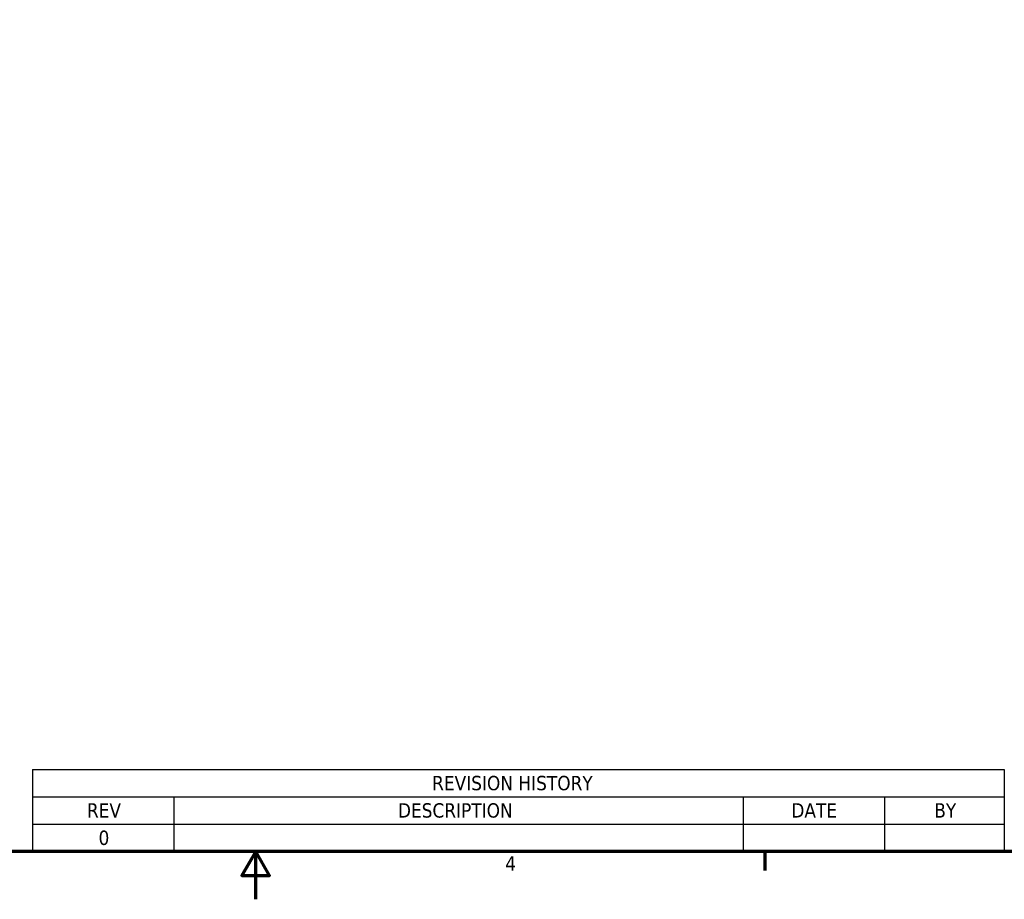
# Model space of a CAD drawing. Header units: inches. Extents: x 1 to 237, y 4 to 150.
# Tile 73 of 209: x 105 to 163, y 4 to 56. Entities that reach past the tile are written whole.
import ezdxf

# ---------------------------------------------------------------- set-up
doc = ezdxf.new("R2010")
doc.units = ezdxf.units.IN
doc.header["$LTSCALE"] = 7
doc.header["$MEASUREMENT"] = 0
doc.layers.add('Border (ANSI)', color=7, linetype='Continuous', lineweight=70)
doc.layers.add('Symbol (ANSI)', color=7, linetype='Continuous', lineweight=25)
doc.styles.add('Dimension Text', font='tahoma.ttf')

# ---------------------------------------------------------------- blocks, each defined once
blk = doc.blocks.new('Borders Default Border')
at = {"layer": 'Border (ANSI)'}
blk.add_line((21.25, 1), (21.25, 0.84), dxfattribs=at)
at = {"layer": 'Border (ANSI)', "flags": 128}
for points in [[(0.5, 1), (0.5, 21), (33.5, 21), (33.5, 1), (0.5, 1)], [(17, 0.6), (17, 1), (16.8845, 0.8), (17.1155, 0.8), (17, 1)]]:
    blk.add_lwpolyline(points, dxfattribs=at)
at = {"layer": 'Border (ANSI)', "insert": (19.0831, 0.84), "char_height": 0.12, "attachment_point": 7, "style": 'Dimension Text'}
blk.add_mtext('4', dxfattribs=at)
blk = doc.blocks.new('REVISION HISTORY')
at = {"layer": 'Symbol (ANSI)'}
for p, q in [((15.1344, 1.6858), (23.25, 1.6858)), ((15.1344, 1.6858), (15.1344, 1.4572)), ((23.25, 1.6858), (23.25, 1.4572)), ((15.1344, 1.4572), (23.25, 1.4572)), ((15.1344, 1.4572), (15.1344, 1.2286)), ((16.3155, 1.4572), (16.3155, 1.2286)), ((21.0689, 1.4572), (21.0689, 1.2286)), ((22.25, 1.4572), (22.25, 1.2286)), ((23.25, 1.4572), (23.25, 1.2286)), ((15.1344, 1.2286), (23.25, 1.2286)), ((15.1344, 1.2286), (15.1344, 1)), ((16.3155, 1.2286), (16.3155, 1)), ((21.0689, 1.2286), (21.0689, 1)), ((22.25, 1.2286), (22.25, 1)), ((23.25, 1.2286), (23.25, 1)), ((15.1344, 1), (23.25, 1))]:
    blk.add_line(p, q, dxfattribs=at)
at = {"layer": 'Symbol (ANSI)', "char_height": 0.12, "attachment_point": 7, "style": 'Dimension Text'}
for s, insert in [('REVISION HISTORY', (18.472, 1.5089)), ('REV', (15.5895, 1.2829)), ('DESCRIPTION', (18.1865, 1.2804)), ('DATE', (21.4715, 1.2829)), ('BY', (22.6649, 1.2829)), ('0', (15.6866, 1.0518))]:
    blk.add_mtext(s, dxfattribs=dict(at, insert=insert))

msp = doc.modelspace()

# ---------------------------------------------------------------- block references
at = {"xscale": 7, "yscale": 7, "zscale": 7}
msp.add_blockref('Borders Default Border', (0, 0), dxfattribs=at)
at = {"layer": 'Symbol (ANSI)', "xscale": 7, "yscale": 7, "zscale": 7}
msp.add_blockref('REVISION HISTORY', (0, 0), dxfattribs=at)

doc.saveas('drawing.dxf')
